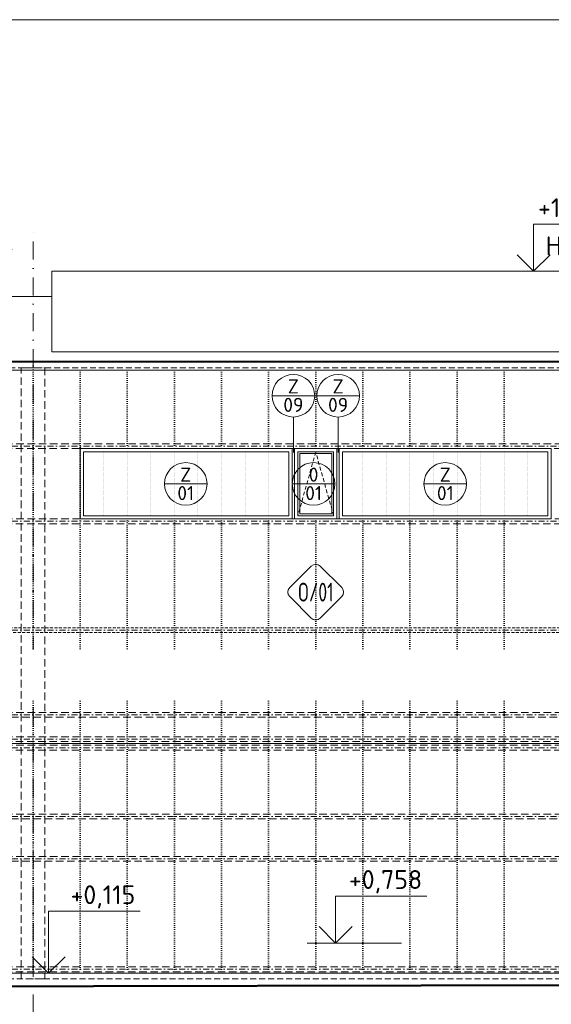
# Model space of a CAD drawing. Header units: millimetres. Extents: x -796345 to 3713765, y -2985421 to 2187451.
# Tile 63 of 256: x 11716 to 23000, y -117613 to -96690. Entities that reach past the tile are written whole.
import ezdxf
from ezdxf import colors
from ezdxf.entities.mleader import LeaderData, LeaderLine
from ezdxf.enums import TextEntityAlignment as Align
from ezdxf.math import Vec2, Vec3

# ---------------------------------------------------------------- set-up
doc = ezdxf.new("R2010")
doc.units = ezdxf.units.MM
for name, pattern in [('CARKOVANA', [5, 3, -2]), ('CENTERX2', [101.6, 63.5, -12.7, 12.7, -12.7]), ('DASHDOT', [25.4, 12.7, -6.35, 0, -6.35]), ('DOT', [6.35, 0, -6.35]), ('HIDDEN', [9.525, 6.35, -3.175]), ('ČÁRKOVANÁ', [19.05, 12.7, -6.35])]:
    doc.linetypes.add(name, pattern=pattern)
for name, color, linetype, lineweight in [('A99_FVE_řez', 6, 'Continuous', 5), ('A99_N_kce-pohl', 1, 'Continuous', 9), ('A99_N_kce-rez-ten', 4, 'Continuous', 9), ('A99_N_koty-200-vysk', 6, 'Continuous', 9), ('A99_N_osy', 1, 'CENTERX2', 9), ('A99_N_sraf', 252, 'Continuous', 0), ('A99_N_txt-popis-200', 240, 'Continuous', 5), ('A99_N_txt-popis-50', 240, 'Continuous', 9), ('A99_N_znaceni 200', 5, 'Continuous', 5), ('A99_S_kce-rez-sil', 7, 'Continuous', 15), ('A99_S_osy', 1, 'CENTERX2', 5)]:
    doc.layers.add(name, color=color, linetype=linetype, lineweight=lineweight)
doc.styles.add('A99_kota', font='isocpeur.ttf', dxfattribs={"height": 2})
doc.styles.add('A99_popis', font='isocpeur.ttf')

# ---------------------------------------------------------------- blocks, each defined once
blk = doc.blocks.new('*U24')
at = {"color": 0, "linetype": 'ByBlock', "lineweight": -2}
blk.add_line((-3, 0), (7, 0), dxfattribs=at)
for points in [[(0, 0), (0, 5), (0, 5), (9.7, 5)], [(-1.75, 1.75), (0, 0), (1.75, 1.75)]]:
    blk.add_lwpolyline(points, dxfattribs=at)
at = {"color": 0, "linetype": 'ByBlock', "lineweight": -2, "style": 'A99_kota'}
for tag, p in [('VYSKA', (9.2, 7.75)), ('POPIS', (9.2, 4.5))]:
    blk.add_attdef(tag, text='', height=2, dxfattribs=at).set_placement(p, align=Align.TOP_RIGHT)
blk = doc.blocks.new('*U107')
at = {"color": 0, "linetype": 'ByBlock', "lineweight": -2}
blk.add_line((-3, 0), (7, 0), dxfattribs=at)
for points in [[(0, 0), (0, 5), (0, 5), (9.7, 5)], [(-1.75, 1.75), (0, 0), (1.75, 1.75)]]:
    blk.add_lwpolyline(points, dxfattribs=at)
at = {"color": 0, "linetype": 'ByBlock', "lineweight": -2, "style": 'A99_kota'}
for tag, p in [('VYSKA', (9.2, 7.75)), ('POPIS', (16.075, 4.5))]:
    blk.add_attdef(tag, text='', height=2, dxfattribs=at).set_placement(p, align=Align.TOP_RIGHT)
blk = doc.blocks.new('*U36')
at = {"color": 0, "linetype": 'ByBlock', "lineweight": -2}
blk.add_line((-3, 0), (7, 0), dxfattribs=at)
for points in [[(0, 0), (0, 5), (0, 5), (9.7, 5)], [(-1.75, 1.75), (0, 0), (1.75, 1.75)]]:
    blk.add_lwpolyline(points, dxfattribs=at)
at = {"color": 0, "linetype": 'ByBlock', "lineweight": -2, "style": 'A99_kota'}
for tag, p in [('VYSKA', (9.2, 7.75)), ('POPIS', (9.2, 4.5))]:
    blk.add_attdef(tag, text='', height=2, dxfattribs=at).set_placement(p, align=Align.TOP_RIGHT)
blk = doc.blocks.new('*U129')
at = {"color": 0, "linetype": 'ByBlock', "lineweight": -2}
blk.add_line((-3, 0), (7, 0), dxfattribs=at)
for points in [[(0, 0), (0, 6.6), (0, 6.6), (9.7, 6.6)], [(-1.75, 1.75), (0, 0), (1.75, 1.75)]]:
    blk.add_lwpolyline(points, dxfattribs=at)
at = {"color": 0, "linetype": 'ByBlock', "lineweight": -2, "style": 'A99_kota'}
for tag, p in [('VYSKA', (9.2, 9.35)), ('POPIS', (9.2, 6.1))]:
    blk.add_attdef(tag, text='', height=2, dxfattribs=at).set_placement(p, align=Align.TOP_RIGHT)
blk = doc.blocks.new('*U130')
at = {"color": 0}
for p, q in [((-0.72, 4.14), (-4.15, 0.71)), ((4.14, 0.71), (0.71, 4.14)), ((-4.15, -0.72), (-0.72, -4.15)), ((0.71, -4.15), (4.14, -0.72))]:
    blk.add_line(p, q, dxfattribs=at)
for centre, start, end in [((0, 3.42), 45, 135), ((-3.43, 0), 135, 225), ((3.42, 0), 315, 45), ((0, -3.43), 225, 315)]:
    blk.add_arc(centre, 1.01, start, end, dxfattribs=at)
at = {"color": 0, "linetype": 'ByBlock', "style": 'A99_popis', "width": 0.953108}
blk.add_attdef('SKLADBA', text='', height=3, rotation=0.0103, dxfattribs=at).set_placement((-2.86, -1.51), (2.86, -1.5), align=Align.FIT)
blk = doc.blocks.new('*U99')
at = {"color": 0, "linetype": 'ByBlock'}
blk.add_line((-3.02, 0), (3.02, 0), dxfattribs=at)
blk.add_circle((0, 0), 3.02, dxfattribs=at)
at = {"color": 0, "linetype": 'ByBlock', "style": 'A99_popis'}
for tag, p in [('KATEGORIE', (0, 1.31)), ('PRVEK', (0, -1.3))]:
    blk.add_attdef(tag, text='', height=2, dxfattribs=at).set_placement(p, align=Align.MIDDLE_CENTER)

msp = doc.modelspace()

# ---------------------------------------------------------------- linework, layer by layer
at = {"layer": 'A99_FVE_řez', "lineweight": 5, "ltscale": 2}
msp.add_lwpolyline([(12400, -102035), (29600, -102035), (29600, -103745), (12400, -103745)], close=True, dxfattribs=at)
at = {"layer": 'A99_N_kce-pohl', "color": 1, "lineweight": 9}
for points in [[(-650, -102570), (12400, -102570)], [(138875, -112070), (-650, -112070)], [(138875, -116955), (-650, -116955)]]:
    msp.add_lwpolyline(points, dxfattribs=at)
at = {"layer": 'A99_N_kce-pohl', "color": 1, "linetype": 'Continuous', "lineweight": 9}
msp.add_lwpolyline([(138875, -103945), (-650, -103945)], dxfattribs=at)
at = {"layer": 'A99_N_kce-pohl', "color": 1, "linetype": 'Continuous', "lineweight": 5}
for points in [[(138875, -103970), (-650, -103970)], [(138875, -104135), (-650, -104135)]]:
    msp.add_lwpolyline(points, dxfattribs=at)
at = {"layer": 'A99_N_kce-pohl', "color": 1, "linetype": 'ČÁRKOVANÁ', "lineweight": 0, "ltscale": 10}
msp.add_lwpolyline([(138875, -104085), (-650, -104085)], dxfattribs=at)
at = {"layer": 'A99_N_kce-pohl', "linetype": 'Continuous', "lineweight": 5, "ltscale": 0.5}
for points in [[(13000, -105800), (17500, -105800), (17500, -107300), (13000, -107300)], [(13070, -105870), (17430, -105870), (17430, -107230), (13070, -107230)], [(23000, -105800), (18500, -105800), (18500, -107300), (23000, -107300)], [(22930, -105870), (18570, -105870), (18570, -107230), (22930, -107230)]]:
    msp.add_lwpolyline(points, close=True, dxfattribs=at)
at = {"layer": 'A99_N_kce-pohl', "color": 1, "linetype": 'Continuous', "lineweight": 5, "ltscale": 0.5}
for points in [[(17500, -105800), (18500, -105800), (18500, -107300), (17500, -107300)], [(17550, -105800), (18450, -105800), (18450, -107300), (17550, -107300)], [(17620, -105870), (18380, -105870), (18380, -107230), (17620, -107230)], [(17660, -105910), (18340, -105910), (18340, -107190), (17660, -107190)]]:
    msp.add_lwpolyline(points, close=True, dxfattribs=at)
msp.add_lwpolyline([(18500, -105800), (18450, -105800), (18450, -107300)], dxfattribs=at)
at = {"layer": 'A99_N_kce-pohl', "linetype": 'DOT', "lineweight": 5, "ltscale": 4}
for points in [[(13500, -107220), (13500, -105880)], [(14000, -107220), (14000, -105880)], [(14500, -107220), (14500, -105880)], [(15000, -107220), (15000, -105880)], [(15500, -107220), (15500, -105880)], [(16000, -107220), (16000, -105880)], [(16500, -107220), (16500, -105880)], [(17000, -107220), (17000, -105880)], [(19000, -107220), (19000, -105880)], [(19500, -107220), (19500, -105880)], [(20000, -107220), (20000, -105880)], [(20500, -107220), (20500, -105880)], [(21000, -107220), (21000, -105880)], [(21500, -107220), (21500, -105880)], [(22000, -107220), (22000, -105880)], [(22500, -107220), (22500, -105880)]]:
    msp.add_lwpolyline(points, dxfattribs=at)
at = {"layer": 'A99_N_kce-pohl', "color": 1, "linetype": 'CARKOVANA', "lineweight": 5, "ltscale": 25}
msp.add_lwpolyline([(18380, -107230), (18000, -105880), (17620, -107230)], dxfattribs=at)
at = {"layer": 'A99_N_kce-pohl', "color": 7, "lineweight": 50}
msp.add_lwpolyline([(151570, -117130), (61972.5, -117130), (-632.5, -117254.6), (-15245, -117254.6)], dxfattribs=at)
at = {"layer": 'A99_N_kce-pohl', "color": 7, "linetype": 'HIDDEN', "lineweight": 5, "ltscale": 20}
msp.add_lwpolyline([(138845, -117070), (-632.5, -117070)], dxfattribs=at)
at = {"layer": 'A99_N_osy', "linetype": 'DASHDOT', "lineweight": 9, "ltscale": 30}
msp.add_lwpolyline([(12000, -121600), (12000, -101085)], dxfattribs=at)
at = {"layer": 'A99_N_sraf', "linetype": 'DOT', "lineweight": 5, "ltscale": 7}
for p, q in [((12000, -104045), (12000, -116955)), ((13000, -104135), (13000, -116955)), ((14000, -104135), (14000, -105795)), ((15000, -104135), (15000, -105795)), ((16000, -104135), (16000, -105795)), ((17000, -104135), (17000, -105795)), ((18000, -104135), (18000, -105795)), ((19000, -104135), (19000, -105795)), ((20000, -104135), (20000, -105795)), ((21000, -104135), (21000, -105795)), ((22000, -104135), (22000, -105795)), ((14000, -107295), (14000, -116955)), ((15000, -107295), (15000, -116955)), ((16000, -107295), (16000, -116955)), ((17000, -107295), (17000, -116955)), ((18000, -107295), (18000, -116955)), ((19000, -107295), (19000, -116955)), ((20000, -107295), (20000, -116955)), ((21000, -107295), (21000, -116955)), ((22000, -107295), (22000, -116955))]:
    msp.add_line(p, q, dxfattribs=at)
at = {"layer": 'A99_N_znaceni 200'}
for points in [[(17525, -105133), (17525, -105885)], [(18475, -105133), (18475, -105885)]]:
    msp.add_lwpolyline(points, dxfattribs=at)
at = {"layer": 'A99_S_kce-rez-sil', "linetype": 'HIDDEN', "lineweight": 0, "ltscale": 25}
for points in [[(-500, -105700), (138475, -105700), (138475, -105800), (-500, -105800)], [(-500, -107300), (138475, -107300), (138475, -107400), (-500, -107400)], [(-500, -116820), (138475, -116820), (138475, -116920), (-500, -116920)]]:
    msp.add_lwpolyline(points, close=True, dxfattribs=at)
at = {"layer": 'A99_S_kce-rez-sil', "color": 1, "linetype": 'HIDDEN', "lineweight": 5, "ltscale": 10}
msp.add_lwpolyline([(114800, -109710), (-500, -109710), (-500, -109610), (114800, -109610)], dxfattribs=at)
at = {"layer": 'A99_S_kce-rez-sil', "color": 30, "linetype": 'HIDDEN', "lineweight": 0, "ltscale": 25}
for points in [[(114800, -111510), (-500, -111510), (-500, -111410), (114800, -111410)], [(114800, -113670), (-500, -113670), (-500, -113570), (114800, -113570)]]:
    msp.add_lwpolyline(points, dxfattribs=at)
at = {"layer": 'A99_S_kce-rez-sil', "color": 1, "linetype": 'HIDDEN', "lineweight": 0, "ltscale": 25}
for points in [[(-500, -111930), (138475, -111930), (138475, -112030), (-500, -112030)], [(-500, -112110), (138475, -112110), (138475, -112210), (-500, -112210)]]:
    msp.add_lwpolyline(points, close=True, dxfattribs=at)
msp.add_lwpolyline([(114800, -114570), (-500, -114570), (-500, -114470), (114800, -114470)], dxfattribs=at)
at = {"layer": 'A99_S_osy', "color": 7, "linetype": 'DASHDOT', "lineweight": 5, "ltscale": 10}
for points in [[(-650, -105750), (138875, -105750)], [(-650, -107350), (138875, -107350)], [(-650, -116870), (138875, -116870)]]:
    msp.add_lwpolyline(points, dxfattribs=at)
at = {"layer": 'A99_S_osy', "linetype": 'DASHDOT', "lineweight": 5, "ltscale": 10}
for points in [[(-650, -109660), (114800, -109660)], [(-650, -111460), (114800, -111460)], [(-650, -111980), (138875, -111980)], [(-650, -112160), (138875, -112160)], [(-650, -113620), (114800, -113620)], [(-650, -114520), (114800, -114520)]]:
    msp.add_lwpolyline(points, dxfattribs=at)

# ---------------------------------------------------------------- block references
at = {"layer": 'A99_N_koty-200-vysk', "lineweight": 5}
ref = msp.add_blockref('*U107', (22625, -102035), dxfattribs=dict(at, xscale=200, yscale=200, zscale=200))
ref.add_attrib('VYSKA', '+15,035', dxfattribs={"layer": '0', "color": 0, "linetype": 'ByBlock', "lineweight": -2, "height": 400, "style": 'A99_kota'}).set_placement((24465, -100485), align=Align.TOP_RIGHT)
ref.add_attrib('POPIS_001', 'HŘEBEN FVE', (22880, -101695), dxfattribs={"layer": '0', "color": 0, "linetype": 'ByBlock', "lineweight": -2, "height": 400, "style": 'A99_kota'})
ref = msp.add_blockref('*U24', (9615, -102570), dxfattribs=dict(at, xscale=200, yscale=200, zscale=200))
ref.add_attrib('VYSKA', '+14,500', dxfattribs={"layer": '0', "color": 0, "linetype": 'ByBlock', "lineweight": -2, "height": 400, "style": 'A99_kota'}).set_placement((11455, -101020), align=Align.TOP_RIGHT)
ref.add_attrib('POPIS_001', 'HŘEBEN', (9655, -102230), dxfattribs={"layer": '0', "color": 0, "linetype": 'ByBlock', "lineweight": -2, "height": 400, "style": 'A99_kota'})
at = {"layer": 'A99_N_koty-200-vysk', "lineweight": 5, "xscale": 200, "yscale": 200, "zscale": 200}
for name, p, values in [('*U36', (18420, -116312), {'VYSKA': '+0,758'}), ('*U129', (12330, -116955), {'VYSKA': '+0,115'})]:
    msp.add_blockref(name, p, dxfattribs=at).add_auto_attribs(values)
at = {"layer": 'A99_N_znaceni 200', "xscale": 150, "yscale": 150, "zscale": 150}
for p, values in [((17525, -104680), {'KATEGORIE': 'Z', 'PRVEK': '09'}), ((18475, -104680), {'KATEGORIE': 'Z', 'PRVEK': '09'}), ((17955, -106555), {'KATEGORIE': '0', 'PRVEK': '01'}), ((20750, -106555), {'KATEGORIE': 'Z', 'PRVEK': '01'})]:
    msp.add_blockref('*U99', p, dxfattribs=at).add_auto_attribs(values)
at = {"layer": 'A99_N_znaceni 200'}
ref = msp.add_blockref('*U99', (15240, -106555), dxfattribs=dict(at, xscale=-150, yscale=150, zscale=150))
ref.add_attrib('KATEGORIE', 'Z', dxfattribs={"layer": '0', "color": 0, "linetype": 'ByBlock', "height": 300, "style": 'A99_popis'}).set_placement((15240, -106358.5), align=Align.MIDDLE_CENTER)
ref.add_attrib('PRVEK', '01', dxfattribs={"layer": '0', "color": 0, "linetype": 'ByBlock', "height": 300, "style": 'A99_popis'}).set_placement((15240, -106749.7), align=Align.MIDDLE_CENTER)
at = {"layer": 'A99_N_znaceni 200', "lineweight": 5}
ref = msp.add_blockref('*U130', (18000, -108853.8), dxfattribs=dict(at, xscale=133.3, yscale=133.3, zscale=133.3))
ref.add_attrib('SKLADBA', 'O/01', dxfattribs={"layer": '0', "color": 0, "linetype": 'ByBlock', "height": 400, "rotation": 0.01026, "style": 'A99_popis', "width": 0.705829}).set_placement((17618.3, -109054.5), (18380.6, -109054.4), align=Align.FIT)

# ---------------------------------------------------------------- leaders
at = {"layer": 'A99_N_txt-popis-200', "lineweight": 9}
ml = msp.add_multileader_mtext('Standard', dxfattribs=at)
ml.set_content('\\A1;{\\C256;dilatace}', color=1, style='A99_popis')
ml.set_leader_properties(color=256, linetype='ByLayer', lineweight=-1)
ml.build(insert=Vec2(0, 0))
ml.multileader.update_dxf_attribs({"dogleg_length": 200, "arrow_head_size": 300, "scale": 200})
ctx = ml.context
ctx.base_point, ctx.scale, ctx.char_height, ctx.arrow_head_size, ctx.landing_gap_size, ctx.plane_origin = Vec3(73005, -110920), 200, 400, 300, 1000, Vec3(71087.5, -120100)
ctx.text_align_type = 2
notes = []
notes.append((ctx, [(1, (1, 1, 0), (77605, -110920), (-1, 0), 800, [(0, [(78280, -110915)], 0, [])])]))
ctx.mtext.insert, ctx.mtext.width, ctx.mtext.alignment, ctx.mtext.flow_direction = Vec3(75805, -110720), 2135, 3, 5
for ctx, leaders in notes:
    for number, flags, end, landing, length, lines in leaders:
        leader = LeaderData()
        leader.index, (leader.has_last_leader_line, leader.has_dogleg_vector, leader.attachment_direction) = number, flags
        leader.last_leader_point, leader.dogleg_vector, leader.dogleg_length = Vec3(end), Vec3(landing), length
        for number, points, colour, breaks in lines:
            line = LeaderLine()
            line.index, line.vertices, line.color, line.breaks = number, Vec3.list(points), colors.encode_raw_color(colour), breaks
            leader.lines.append(line)
        ctx.leaders.append(leader)

# ---------------------------------------------------------------- next in the draw order: leaders
at = {"layer": 'A99_N_txt-popis-50', "lineweight": 9}
ml = msp.add_multileader_mtext('Standard', dxfattribs=at)
ml.set_content('\\A1;{\\C256;2x nový nosník\\P100x250x6 }', color=1, style='A99_popis')
ml.set_leader_properties(color=256, linetype='ByLayer', lineweight=-1)
ml.build(insert=Vec2(0, 0))
ml.multileader.update_dxf_attribs({"dogleg_length": 1, "arrow_head_size": 300, "scale": 200})
ctx = ml.context
ctx.base_point, ctx.scale, ctx.char_height, ctx.arrow_head_size, ctx.landing_gap_size, ctx.plane_origin = Vec3(127780, -110277.7), 200, 400, 300, 250, Vec3(119062.5, -113831)
ctx.text_align_type = 2
notes = []
notes.append((ctx, [(1, (1, 1, 0), (127195, -110277.7), (1, 0), 585, [(0, [(127195, -111930)], 0, [])])]))
ctx.mtext.insert, ctx.mtext.width, ctx.mtext.defined_height, ctx.mtext.alignment, ctx.mtext.flow_direction = Vec3(131710, -110077.7), 4027.5, 906.7, 3, 5
ctx.mtext.has_bg_fill, ctx.mtext.bg_color, ctx.mtext.bg_scale_factor, ctx.mtext.bg_transparency, ctx.mtext.use_window_bg_color = 1, -1073741824, 1, 0, 1
for ctx, leaders in notes:
    for number, flags, end, landing, length, lines in leaders:
        leader = LeaderData()
        leader.index, (leader.has_last_leader_line, leader.has_dogleg_vector, leader.attachment_direction) = number, flags
        leader.last_leader_point, leader.dogleg_vector, leader.dogleg_length = Vec3(end), Vec3(landing), length
        for number, points, colour, breaks in lines:
            line = LeaderLine()
            line.index, line.vertices, line.color, line.breaks = number, Vec3.list(points), colors.encode_raw_color(colour), breaks
            leader.lines.append(line)
        ctx.leaders.append(leader)

# ---------------------------------------------------------------- next in the draw order: leaders
ml = msp.add_multileader_mtext('Standard', dxfattribs=at)
ml.set_content('\\A1;{\\C256;2x nový nosník\\P100x250x6 }', color=1, style='A99_popis')
ml.set_leader_properties(color=256, linetype='ByLayer', lineweight=-1)
ml.build(insert=Vec2(0, 0))
ml.multileader.update_dxf_attribs({"dogleg_length": 1, "arrow_head_size": 300, "scale": 200})
ctx = ml.context
ctx.base_point, ctx.scale, ctx.char_height, ctx.arrow_head_size, ctx.landing_gap_size, ctx.plane_origin = Vec3(127780, -110277.7), 200, 400, 300, 250, Vec3(119062.5, -113831)
ctx.text_align_type = 2
notes = []
notes.append((ctx, [(1, (1, 1, 0), (127195, -110277.7), (1, 0), 585, [(0, [(126592.5, -112160)], 0, [])])]))
ctx.mtext.insert, ctx.mtext.width, ctx.mtext.defined_height, ctx.mtext.alignment, ctx.mtext.flow_direction = Vec3(131710, -110077.7), 4027.5, 906.7, 3, 5
ctx.mtext.has_bg_fill, ctx.mtext.bg_color, ctx.mtext.bg_scale_factor, ctx.mtext.bg_transparency, ctx.mtext.use_window_bg_color = 1, -1073741824, 1, 0, 1
for ctx, leaders in notes:
    for number, flags, end, landing, length, lines in leaders:
        leader = LeaderData()
        leader.index, (leader.has_last_leader_line, leader.has_dogleg_vector, leader.attachment_direction) = number, flags
        leader.last_leader_point, leader.dogleg_vector, leader.dogleg_length = Vec3(end), Vec3(landing), length
        for number, points, colour, breaks in lines:
            line = LeaderLine()
            line.index, line.vertices, line.color, line.breaks = number, Vec3.list(points), colors.encode_raw_color(colour), breaks
            leader.lines.append(line)
        ctx.leaders.append(leader)

# ---------------------------------------------------------------- next in the draw order: linework, layer by layer
at = {"layer": 'A99_N_kce-rez-ten', "color": 3, "linetype": 'Continuous', "lineweight": 0, "ltscale": 0.5}
msp.add_lwpolyline([(-19352.5, -96690), (154127.5, -96690), (154127.5, -132575), (-19352.5, -132575)], close=True, dxfattribs=at)
at = {"layer": 'A99_S_kce-rez-sil', "linetype": 'HIDDEN', "lineweight": 0, "ltscale": 25}
msp.add_lwpolyline([(11750, -104085), (12250, -104085), (12250, -117070), (11750, -117070)], close=True, dxfattribs=at)

doc.saveas('drawing.dxf')
